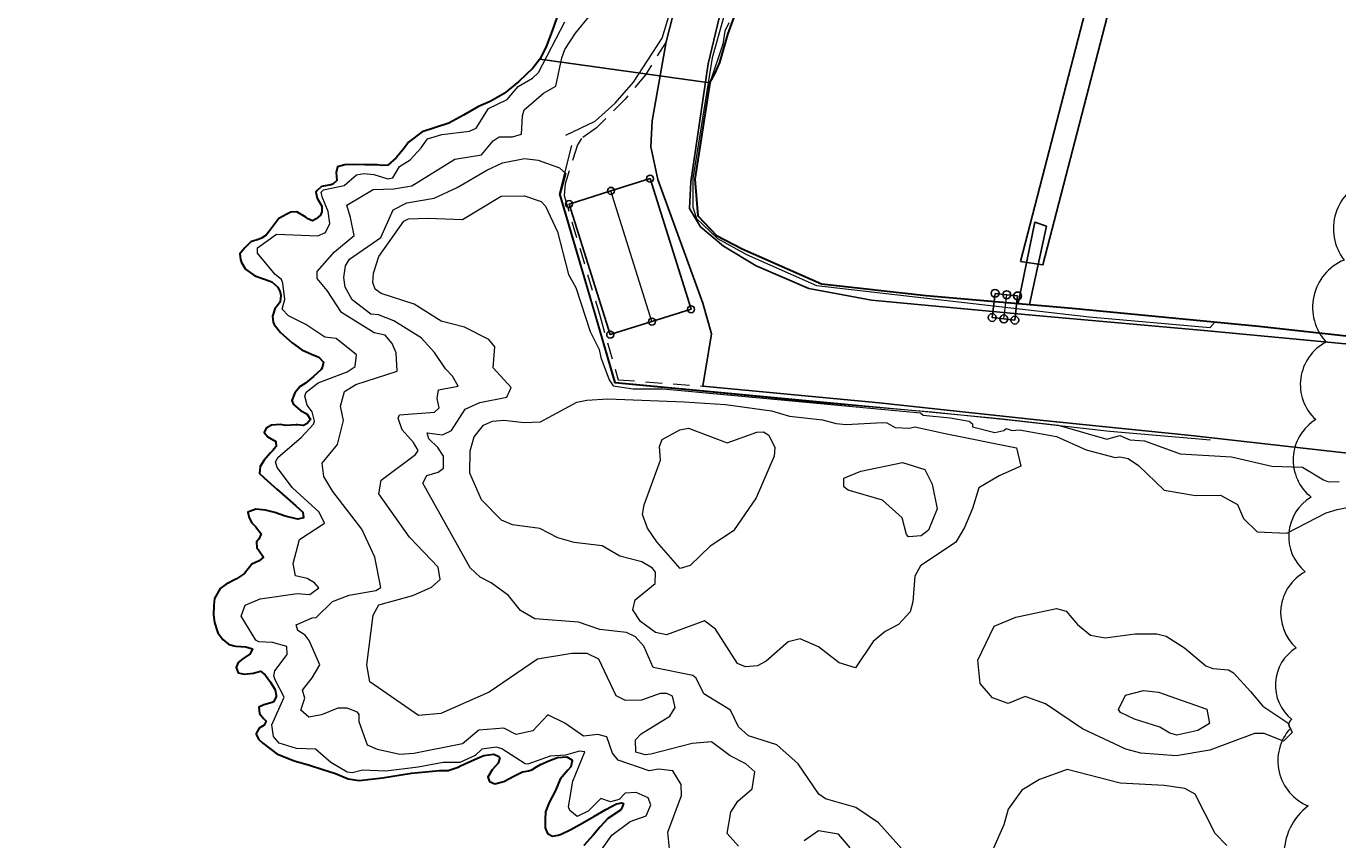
# Model space of a CAD drawing. Header units: metres. Extents: x 0 to 385757, y 0 to 6885278.
# Tile 49 of 108: x 308484 to 308603, y 6884335 to 6884409. Entities that reach past the tile are written whole.
import ezdxf

# ---------------------------------------------------------------- set-up
doc = ezdxf.new("R2010")
doc.units = ezdxf.units.M
doc.linetypes.add('STVEGKANT', pattern=[2.5, 1.5, -1])
for name, color, linetype, lineweight in [('_Hjelpelinjer', 7, 'Continuous', 0), ('K--DI---03001--Kystkontur-VANN', 8, 'Continuous', 30), ('K--DI---03005--KystkonturTekniskeAnlegg-VANN', 8, 'Continuous', 30), ('K--DI---06002--MurLoddrett-STMUR', 8, 'STREK MED BDS208', 9), ('K--DI---07007--AnnetVegarealAvgrensning-STVEGKANT', 252, 'STVEGKANT', 20), ('K--DI---07018--Vegdekkekant-VKANT', 250, 'Continuous', 25), ('K--DI---Høydekurve-KURVE', 8, 'Continuous', 9), ('K--DI---Høydekurve-TKURVE', 7, 'Continuous', 20), ('K--DI---Mønelinje-HUSDIV', 8, 'Continuous', 9)]:
    doc.layers.add(name, color=color, linetype=linetype, lineweight=lineweight)
doc.layers.add('_Tiltak', color=1, linetype='Continuous', lineweight=0, true_color=0xff0000)
for name, color, linetype in [('K--DI---', 7, 'Continuous'), ('K--DI---05014--Takkant-HUS_PRIKK', 8, 'Continuous'), ('K--DI---09111--KantUtsnitt', 9, 'Continuous'), ('K--DI---Flateavgrensning', 9, 'Continuous'), ('K--DI---FlytebryggeLandgang', 9, 'Continuous'), ('K--DI---VegAnnenAvgrensning', 9, 'Continuous')]:
    doc.layers.add(name, color=color, linetype=linetype)
doc.layers.add('K--DI---HUS_PRIKK', color=7, linetype='Continuous', true_color=0x000000)
doc.styles.get("Standard").update_dxf_attribs({"font": 'isocpeur.ttf'})
doc.linetypes.add('STREK MED BDS208', pattern='A,3.5,[208,BDS.shx,S=128,R=0,X=0,Y=0]', length=3.5)
doc.dimstyles.new('Civil Tools', dxfattribs={"dimtxt": 2.5, "dimasz": 3, "dimexe": 0, "dimexo": 0, "dimgap": 2, "dimtad": 1, "dimdec": 0, "dimzin": 0, "dimdsep": 46, "dimtxsty": 'Standard', "dimblk1": 'OBLIQUE', "dimblk2": 'OBLIQUE', "dimsah": 1, "dimtsz": 1.5, "dimcen": 4, "dimadec": 0, "dimazin": 0, "dimtfac": 1, "dimtdec": 4, "dimtix": 1, "dimtmove": 0, "dimatfit": 3, "dimfxl": 1, "dimtolj": 1, "dimtzin": 0, "dimarcsym": 0})

# ---------------------------------------------------------------- blocks, each defined once
blk = doc.blocks.new('BDS199')
at = {"layer": 'K--DI---'}
blk.add_circle((0, 0), 5, dxfattribs=at)
blk = doc.blocks.new('*D137')
at = {"layer": '_Hjelpelinjer', "color": 0, "linetype": 'Continuous', "lineweight": -2, "transparency": 16777216}
for p, q in [((308693.23, 6884473.63), (308693.23, 6884475.46)), ((308693.56, 6884473.03), (308693.23, 6884473.63)), ((308693.56, 6884472.4), (308693.56, 6884473.03))]:
    blk.add_line(p, q, dxfattribs=at)
at = {"layer": 'Defpoints', "color": 0, "linetype": 'Continuous', "transparency": 16777216}
for p in [(308693.23, 6884474.23), (308693.56, 6884472.4), (0, 0)]:
    blk.add_point(p, dxfattribs=at)
at = {"layer": '_Hjelpelinjer', "color": 0, "linetype": 'Continuous', "transparency": 16777216, "insert": (308692.9, 6884474.94), "char_height": 0.25, "attachment_point": 5, "rotation": 90}
blk.add_mtext('\\A1;308694', dxfattribs=at)
blk = doc.blocks.new('_Oblique')
at = {"color": 0, "linetype": 'ByBlock', "lineweight": -2}
blk.add_line((-0.5, -0.5), (0.5, 0.5), dxfattribs=at)
blk = doc.blocks.new('*D139')
at = {"layer": '_Hjelpelinjer', "color": 0, "linetype": 'Continuous', "lineweight": -2, "transparency": 16777216}
for p, q in [((308692.53, 6884448.54), (308693.13, 6884449.54)), ((308693.13, 6884449.54), (308695.18, 6884449.54)), ((308690.48, 6884448.54), (308692.53, 6884448.54))]:
    blk.add_line(p, q, dxfattribs=at)
at = {"layer": 'Defpoints', "color": 0, "linetype": 'Continuous', "transparency": 16777216}
for p in [(308693.73, 6884449.54), (308690.48, 6884448.54), (0, 0)]:
    blk.add_point(p, dxfattribs=at)
at = {"layer": '_Hjelpelinjer', "color": 0, "linetype": 'Continuous', "transparency": 16777216, "insert": (308694.55, 6884449.86), "char_height": 0.25, "attachment_point": 5}
blk.add_mtext('\\A1;6884449', dxfattribs=at)
blk = doc.blocks.new('*D141')
at = {"layer": '_Hjelpelinjer', "color": 0, "linetype": 'Continuous', "lineweight": -2, "transparency": 16777216}
for p, q in [((308672.53, 6884476.78), (308672.53, 6884478.58)), ((308672.25, 6884476.48), (308672.53, 6884476.78)), ((308672.25, 6884475.88), (308672.25, 6884476.48))]:
    blk.add_line(p, q, dxfattribs=at)
at = {"layer": 'Defpoints', "color": 0, "linetype": 'Continuous', "transparency": 16777216}
for p in [(308672.53, 6884477.38), (308672.25, 6884475.88), (0, 0)]:
    blk.add_point(p, dxfattribs=at)
at = {"layer": '_Hjelpelinjer', "color": 0, "linetype": 'Continuous', "transparency": 16777216, "insert": (308672.2, 6884478.08), "char_height": 0.25, "attachment_point": 5, "rotation": 90}
blk.add_mtext('\\A1;308672', dxfattribs=at)

msp = doc.modelspace()

# ---------------------------------------------------------------- linework, layer by layer
at = {"layer": '_Tiltak', "linetype": 'Continuous'}
for points in [[(308606.266, 6884395.1142, 0.52056705), (308603.9575, 6884387.7833, 0.52056705)], [(308603.9575, 6884387.7833, 0.52056705), (308602.328, 6884380.3165, 0.52056705), (308602.328, 6884380.3165, 0.52056705), (308601.3776, 6884373.2571, 0.52056705), (308601.3776, 6884373.2571, 0.52056705), (308600.9702, 6884366.1976, 0.52056705), (308600.9702, 6884366.1976, 0.52056705), (308600.427, 6884359.4096, 0.52056705), (308600.427, 6884359.4096, 0.52056705), (308599.6123, 6884352.4859, 0.52056705), (308599.6123, 6884352.4859, 0.52056705), (308599.2049, 6884345.9694, 0.52056705), (308599.2049, 6884345.9694, 0.52056705), (308599.0691, 6884345.1549, 0.52056705), (308600.6986, 6884338.0954, 0.52056705), (308600.6986, 6884338.0954, 0.52056705), (308600.9702, 6884329.1353, 0.52056705)]]:
    msp.add_lwpolyline(points, format="xyb", dxfattribs=at)
at = {"layer": 'K--DI---03001--Kystkontur-VANN', "elevation": 0.61, "flags": 128}
msp.add_lwpolyline([(308530.77, 6884406.05), (308530.13, 6884405.26), (308528.86, 6884404.03), (308527.53, 6884402.95), (308526.25, 6884402.2), (308525.2, 6884401.77), (308523.82, 6884400.98), (308522.51, 6884400.24), (308520.07, 6884399.45), (308518.84, 6884398.52), (308518.44, 6884397.96), (308517.72, 6884397.09), (308516.94, 6884396.41), (308516.42, 6884396.38), (308515.97, 6884396.44), (308514.84, 6884396.46), (308513.86, 6884396.49), (308513.02, 6884396.45), (308512.37, 6884396.25), (308512.26, 6884395.75), (308512.3, 6884395.03), (308511.93, 6884394.69), (308511.77, 6884394.63), (308510.9, 6884394.47), (308510.51, 6884394.12), (308510.41, 6884393.95), (308510.53, 6884393.42), (308510.93, 6884392.69), (308510.94, 6884392.16), (308510.81, 6884391.86), (308510.43, 6884391.52), (308510.08, 6884391.35), (308509.62, 6884391.57), (308509.49, 6884391.69), (308508.66, 6884392.17), (308508.13, 6884392.13), (308507.77, 6884391.96), (308507.03, 6884391.57), (308506.39, 6884390.7), (308505.88, 6884390.04), (308505.45, 6884389.78), (308505.25, 6884389.69), (308504.47, 6884389.44), (308504.11, 6884389.08), (308503.92, 6884388.87), (308503.49, 6884388.34), (308503.54, 6884387.84), (308503.63, 6884387.57), (308503.99, 6884386.94), (308504.84, 6884386.35), (308505.72, 6884386.03), (308506.38, 6884385.79), (308506.93, 6884385.32), (308507.15, 6884384.85), (308507.21, 6884384.54), (308507.15, 6884384.02), (308507.1, 6884383.89), (308506.78, 6884383.48), (308506.67, 6884383.35), (308506.51, 6884382.86), (308506.46, 6884382.66), (308506.5, 6884382.12), (308506.6, 6884381.9), (308507.18, 6884381.19), (308508.23, 6884380.26), (308509.13, 6884379.62), (308510.01, 6884379.22), (308510.67, 6884378.94), (308511.08, 6884378.5), (308510.97, 6884377.98), (308510.87, 6884377.83), (308510.18, 6884377.19), (308509.46, 6884376.57), (308508.98, 6884376.26), (308508.48, 6884375.71), (308508.2, 6884375.01), (308508.37, 6884374.62), (308508.76, 6884374.3), (308509.01, 6884374.1), (308509.58, 6884373.79), (308509.92, 6884373.28), (308509.61, 6884372.89), (308509.27, 6884372.71), (308508.73, 6884372.78), (308508.6, 6884372.78), (308507.67, 6884372.73), (308507.17, 6884372.82), (308506.37, 6884372.75), (308505.88, 6884372.48), (308505.7, 6884372.08), (308506.02, 6884371.7), (308506.18, 6884371.59), (308506.77, 6884371.27), (308506.8, 6884370.82), (308506.46, 6884370.42), (308506.28, 6884370.23), (308505.7, 6884369.57), (308505.32, 6884368.99), (308505.26, 6884368.35), (308505.65, 6884367.99), (308506.04, 6884367.64), (308506.84, 6884366.94), (308507.81, 6884366.07), (308508.57, 6884365.41), (308509.2, 6884364.83), (308509.27, 6884364.33), (308508.77, 6884364.2), (308508.61, 6884364.24), (308507.6, 6884364.46), (308506.67, 6884364.8), (308505.83, 6884365.03), (308504.95, 6884365.11), (308504.22, 6884364.84), (308504.32, 6884364.32), (308504.58, 6884363.85), (308504.91, 6884363.54), (308505.41, 6884362.85), (308505.22, 6884362.39), (308505, 6884362.13), (308505.04, 6884361.59), (308505.17, 6884361.41), (308505.63, 6884360.74), (308505.25, 6884360.41), (308504.57, 6884360.1), (308503.89, 6884359.26), (308503.17, 6884358.77), (308502.24, 6884358.29), (308501.68, 6884357.9), (308501.16, 6884356.98), (308501.1, 6884356.38), (308501.09, 6884355.48), (308501.18, 6884354.79), (308501.49, 6884353.86), (308501.93, 6884353.25), (308502.44, 6884352.82), (308502.92, 6884352.66), (308503.12, 6884352.64), (308504.03, 6884352.59), (308504.62, 6884352.4), (308504.42, 6884351.93), (308503.76, 6884351.48), (308503.34, 6884351.15), (308503.16, 6884350.7), (308503.33, 6884350.2), (308503.86, 6884350.09), (308504.72, 6884350.18), (308505.37, 6884350.36), (308505.79, 6884350.02), (308506.27, 6884349.37), (308506.71, 6884348.67), (308506.79, 6884348.17), (308506.8, 6884348.02), (308506.53, 6884347.56), (308506.42, 6884347.5), (308505.67, 6884347.31), (308505.21, 6884347.1), (308505.26, 6884346.51), (308505.64, 6884346.06), (308505.89, 6884345.82), (308505.69, 6884345.46), (308505.23, 6884345.16), (308504.98, 6884344.69), (308504.97, 6884344.6), (308505.21, 6884344.14), (308505.57, 6884343.82), (308506.84, 6884342.83), (308508.41, 6884342.2), (308509.73, 6884341.85), (308511.04, 6884341.41), (308512.19, 6884341.06), (308513.33, 6884340.56), (308514.34, 6884340.42), (308516.47, 6884340.65), (308519.1, 6884341.08), (308521.65, 6884341.32), (308522.45, 6884341.31), (308523.43, 6884341.64), (308523.56, 6884341.73), (308524.82, 6884342.32), (308525.68, 6884342.7), (308526.6, 6884342.82), (308527.06, 6884342.6), (308527.13, 6884342.48), (308526.99, 6884341.99), (308526.44, 6884341.38), (308526.05, 6884340.72), (308526.19, 6884340.31), (308526.67, 6884340.11), (308527.51, 6884340.33), (308528.47, 6884340.84), (308529.21, 6884341.19), (308529.74, 6884341.3), (308530.04, 6884341.37), (308530.49, 6884341.66), (308530.83, 6884341.86), (308531.6, 6884342.21), (308532.39, 6884342.51), (308533.24, 6884342.57), (308533.68, 6884342.3), (308533.73, 6884342.2), (308533.6, 6884341.66), (308533.34, 6884341.34), (308532.64, 6884340.52), (308532.19, 6884339.51), (308531.63, 6884338.42), (308531.29, 6884337.55), (308531.27, 6884336.85), (308531.25, 6884336.1), (308531.47, 6884335.59), (308531.94, 6884335.33), (308532.44, 6884335.44), (308532.71, 6884335.54), (308533.61, 6884335.96), (308534.69, 6884336.55), (308535.69, 6884337.13), (308536.79, 6884337.76), (308537.74, 6884338.28), (308538.25, 6884338.38), (308538.38, 6884338.32), (308538.22, 6884337.83), (308538.11, 6884337.7), (308536.98, 6884336.95), (308536.28, 6884336.19), (308535.63, 6884335.43), (308534.78, 6884334.5)], dxfattribs=at)
at = {"layer": 'K--DI---03005--KystkonturTekniskeAnlegg-VANN', "elevation": 0.61, "flags": 128}
for points in [[(308546.25, 6884403.91), (308546.72, 6884404.78), (308547.15, 6884405.75), (308547.88, 6884408.32), (308548.82, 6884410.88)], [(308532.5, 6884410.36), (308531.89, 6884408.63), (308531.31, 6884407.12), (308530.77, 6884406.05)], [(308546.25, 6884403.91), (308544.89, 6884395.15), (308545.14, 6884391.8), (308546.86, 6884390.01), (308549.19, 6884388.8), (308556.41, 6884385.61), (308565.94, 6884384.55), (308579.23, 6884383.41), (308596.2, 6884381.76), (308607.44, 6884380.53)]]:
    msp.add_lwpolyline(points, dxfattribs=at)
at = {"layer": 'K--DI---05014--Takkant-HUS_PRIKK'}
for points in [[(308537.25, 6884394.08, 6.5), (308540.81, 6884395.19, 4.92)], [(308540.81, 6884395.19, 4.92), (308544.54, 6884383.3, 5.11), (308540.98, 6884382.18, 6.7)], [(308540.98, 6884382.18, 6.7), (308537.18, 6884380.99, 4.57), (308533.44, 6884392.88, 4.61), (308537.25, 6884394.08, 6.5)], [(308572.2, 6884384.75, 3.4), (308571.94, 6884382.55, 3.4), (308573, 6884382.42, 4.58), (308574, 6884382.31, 3.4), (308574.25, 6884384.51, 3.4), (308573.26, 6884384.62, 4.58), (308572.2, 6884384.75, 3.4)]]:
    msp.add_polyline3d(points, dxfattribs=at)
at = {"layer": 'K--DI---06002--MurLoddrett-STMUR'}
for points in [[(308533.15, 6884399.14, 3.08), (308535.8, 6884400.42, 3.05), (308537.62, 6884402.05, 3.05), (308539.29, 6884403.97, 3.01), (308541.9, 6884407.98, 2.92), (308542.89, 6884411.17, 2.91), (308545.68, 6884422.23, 2.87), (308548.79, 6884435.73, 2.76), (308552.76, 6884450.75, 2.64), (308554.6, 6884457.42, 2.6), (308555.03, 6884460.2, 2.6), (308554.54, 6884462.37, 2.6), (308553.54, 6884464.92, 2.59), (308551.53, 6884467.8, 2.56), (308550.67, 6884469.62, 2.52), (308550.56, 6884470.59, 2.52), (308550.92, 6884471.42, 2.52), (308551.38, 6884471.74, 2.52), (308554.15, 6884472.61, 2.51)], [(308572.11, 6884384.02, 1.79), (308565.94, 6884384.55, 1.77), (308556.41, 6884385.61, 1.78), (308549.19, 6884388.8, 1.88), (308546.86, 6884390.01, 1.88), (308545.14, 6884391.8, 1.88), (308544.89, 6884395.15, 1.88), (308546.25, 6884403.91, 1.88)], [(308591.8, 6884371.39, 2.44), (308582.63, 6884372.19, 2.88), (308573.49, 6884373.21, 3.48), (308566.45, 6884373.95, 3.86), (308555.93, 6884374.83, 4.21), (308545.6, 6884375.82, 4.15), (308537.61, 6884376.57, 4.08), (308535.81, 6884382.77, 3.52), (308532.58, 6884393.77, 3.31), (308533.68, 6884398.2, 2.61)], [(308612.82, 6884379.93, 2.15), (308607.44, 6884380.53, 2.11), (308596.2, 6884381.76, 2.07), (308579.23, 6884383.41, 1.81), (308574.17, 6884383.84, 1.79)]]:
    msp.add_polyline3d(points, dxfattribs=at)
at = {"layer": 'K--DI---07007--AnnetVegarealAvgrensning-STVEGKANT'}
msp.add_polyline3d([(308542.26, 6884407.64, 2.08), (308540.4, 6884404.65, 2.08), (308538.54, 6884402.43, 2.09), (308535.93, 6884399.81, 2.11), (308534.56, 6884398.85, 2.11), (308534.21, 6884398.27, 2.11), (308533.09, 6884394.73, 2.15), (308532.99, 6884393.66, 2.15), (308536.26, 6884382.64, 2.29), (308537.91, 6884376.89, 2.22), (308545.61, 6884376.31, 2.26)], dxfattribs=at)
at = {"layer": 'K--DI---07018--Vegdekkekant-VKANT'}
for points in [[(308542.26, 6884407.64, 2.08), (308547.42, 6884427.8, 1.86), (308555.32, 6884459.37, 1.74)], [(308632.78, 6884379.4, 3.51), (308631.24, 6884378.03, 3.51), (308629.55, 6884377.01, 3.47), (308626.93, 6884376.17, 3.4), (308622.31, 6884376.1, 3.18), (308616.71, 6884376.81, 2.49), (308614.07, 6884377.63, 2.36), (308610.06, 6884379.04, 2.26), (308604.09, 6884380.16, 2.13), (308591.57, 6884381.34, 2.14), (308575.25, 6884382.8, 2.04), (308560.97, 6884384.13, 2), (308555.27, 6884385.2, 1.96), (308550.45, 6884387.26, 1.92), (308547.49, 6884389.04, 1.88), (308545.41, 6884390.79, 1.86), (308544.41, 6884392.46, 1.86), (308544.51, 6884394.89, 1.86), (308546.1, 6884405.63, 1.84), (308549.13, 6884418.36, 1.72), (308554.22, 6884438.84, 1.57), (308559.62, 6884458.74, 1.82)], [(308626.7, 6884364.18, 3.99), (308625.55, 6884366.53, 3.54), (308624.25, 6884367.52, 3.54), (308622.4, 6884367.91, 3.52), (308613.38, 6884369.21, 2.35), (308602.67, 6884370.39, 1.99), (308590.04, 6884371.82, 1.93), (308576.01, 6884373.23, 2), (308561.65, 6884374.77, 2.29), (308545.61, 6884376.31, 2.26)]]:
    msp.add_polyline3d(points, dxfattribs=at)
at = {"layer": 'K--DI---09111--KantUtsnitt', "linetype": 'Continuous', "elevation": 0.61}
for points in [[(308546.25, 6884403.91), (308546.72, 6884404.78), (308547.15, 6884405.75), (308547.88, 6884408.32), (308548.82, 6884410.88)], [(308532.5, 6884410.36), (308531.89, 6884408.63), (308531.31, 6884407.12), (308530.77, 6884406.05)], [(308530.77, 6884406.05), (308530.13, 6884405.26), (308528.86, 6884404.03), (308527.53, 6884402.95), (308526.25, 6884402.2), (308525.2, 6884401.77), (308523.82, 6884400.98), (308522.51, 6884400.24), (308520.07, 6884399.45), (308518.84, 6884398.52), (308518.44, 6884397.96), (308517.72, 6884397.09), (308516.94, 6884396.41), (308516.42, 6884396.38), (308515.97, 6884396.44), (308514.84, 6884396.46), (308513.86, 6884396.49), (308513.02, 6884396.45), (308512.37, 6884396.25), (308512.26, 6884395.75), (308512.3, 6884395.03), (308511.93, 6884394.69), (308511.77, 6884394.63), (308510.9, 6884394.47), (308510.51, 6884394.12), (308510.41, 6884393.95), (308510.53, 6884393.42), (308510.93, 6884392.69), (308510.94, 6884392.16), (308510.81, 6884391.86), (308510.43, 6884391.52), (308510.08, 6884391.35), (308509.62, 6884391.57), (308509.49, 6884391.69), (308508.66, 6884392.17), (308508.13, 6884392.13), (308507.77, 6884391.96), (308507.03, 6884391.57), (308506.39, 6884390.7), (308505.88, 6884390.04), (308505.45, 6884389.78), (308505.25, 6884389.69), (308504.47, 6884389.44), (308504.11, 6884389.08), (308503.92, 6884388.87), (308503.49, 6884388.34), (308503.54, 6884387.84), (308503.63, 6884387.57), (308503.99, 6884386.94), (308504.84, 6884386.35), (308505.72, 6884386.03), (308506.38, 6884385.79), (308506.93, 6884385.32), (308507.15, 6884384.85), (308507.21, 6884384.54), (308507.15, 6884384.02), (308507.1, 6884383.89), (308506.78, 6884383.48), (308506.67, 6884383.35), (308506.51, 6884382.86), (308506.46, 6884382.66), (308506.5, 6884382.12), (308506.6, 6884381.9), (308507.18, 6884381.19), (308508.23, 6884380.26), (308509.13, 6884379.62), (308510.01, 6884379.22), (308510.67, 6884378.94), (308511.08, 6884378.5), (308510.97, 6884377.98), (308510.87, 6884377.83), (308510.18, 6884377.19), (308509.46, 6884376.57), (308508.98, 6884376.26), (308508.48, 6884375.71), (308508.2, 6884375.01), (308508.37, 6884374.62), (308508.76, 6884374.3), (308509.01, 6884374.1), (308509.58, 6884373.79), (308509.92, 6884373.28), (308509.61, 6884372.89), (308509.27, 6884372.71), (308508.73, 6884372.78), (308508.6, 6884372.78), (308507.67, 6884372.73), (308507.17, 6884372.82), (308506.37, 6884372.75), (308505.88, 6884372.48), (308505.7, 6884372.08), (308506.02, 6884371.7), (308506.18, 6884371.59), (308506.77, 6884371.27), (308506.8, 6884370.82), (308506.46, 6884370.42), (308506.28, 6884370.23), (308505.7, 6884369.57), (308505.32, 6884368.99), (308505.26, 6884368.35), (308505.65, 6884367.99), (308506.04, 6884367.64), (308506.84, 6884366.94), (308507.81, 6884366.07), (308508.57, 6884365.41), (308509.2, 6884364.83), (308509.27, 6884364.33), (308508.77, 6884364.2), (308508.61, 6884364.24), (308507.6, 6884364.46), (308506.67, 6884364.8), (308505.83, 6884365.03), (308504.95, 6884365.11), (308504.22, 6884364.84), (308504.32, 6884364.32), (308504.58, 6884363.85), (308504.91, 6884363.54), (308505.41, 6884362.85), (308505.22, 6884362.39), (308505, 6884362.13), (308505.04, 6884361.59), (308505.17, 6884361.41), (308505.63, 6884360.74), (308505.25, 6884360.41), (308504.57, 6884360.1), (308503.89, 6884359.26), (308503.17, 6884358.77), (308502.24, 6884358.29), (308501.68, 6884357.9), (308501.16, 6884356.98), (308501.1, 6884356.38), (308501.09, 6884355.48), (308501.18, 6884354.79), (308501.49, 6884353.86), (308501.93, 6884353.25), (308502.44, 6884352.82), (308502.92, 6884352.66), (308503.12, 6884352.64), (308504.03, 6884352.59), (308504.62, 6884352.4), (308504.42, 6884351.93), (308503.76, 6884351.48), (308503.34, 6884351.15), (308503.16, 6884350.7), (308503.33, 6884350.2), (308503.86, 6884350.09), (308504.72, 6884350.18), (308505.37, 6884350.36), (308505.79, 6884350.02), (308506.27, 6884349.37), (308506.71, 6884348.67), (308506.79, 6884348.17), (308506.8, 6884348.02), (308506.53, 6884347.56), (308506.42, 6884347.5), (308505.67, 6884347.31), (308505.21, 6884347.1), (308505.26, 6884346.51), (308505.64, 6884346.06), (308505.89, 6884345.82), (308505.69, 6884345.46), (308505.23, 6884345.16), (308504.98, 6884344.69), (308504.97, 6884344.6), (308505.21, 6884344.14), (308505.57, 6884343.82), (308506.84, 6884342.83), (308508.41, 6884342.2), (308509.73, 6884341.85), (308511.04, 6884341.41), (308512.19, 6884341.06), (308513.33, 6884340.56), (308514.34, 6884340.42), (308516.47, 6884340.65), (308519.1, 6884341.08), (308521.65, 6884341.32), (308522.45, 6884341.31), (308523.43, 6884341.64), (308523.56, 6884341.73), (308524.82, 6884342.32), (308525.68, 6884342.7), (308526.6, 6884342.82), (308527.06, 6884342.6), (308527.13, 6884342.48), (308526.99, 6884341.99), (308526.44, 6884341.38), (308526.05, 6884340.72), (308526.19, 6884340.31), (308526.67, 6884340.11), (308527.51, 6884340.33), (308528.47, 6884340.84), (308529.21, 6884341.19), (308529.74, 6884341.3), (308530.04, 6884341.37), (308530.49, 6884341.66), (308530.83, 6884341.86), (308531.6, 6884342.21), (308532.39, 6884342.51), (308533.24, 6884342.57), (308533.68, 6884342.3), (308533.73, 6884342.2), (308533.6, 6884341.66), (308533.34, 6884341.34), (308532.64, 6884340.52), (308532.19, 6884339.51), (308531.63, 6884338.42), (308531.29, 6884337.55), (308531.27, 6884336.85), (308531.25, 6884336.1), (308531.47, 6884335.59), (308531.94, 6884335.33), (308532.44, 6884335.44), (308532.71, 6884335.54), (308533.61, 6884335.96), (308534.69, 6884336.55), (308535.69, 6884337.13), (308536.79, 6884337.76), (308537.74, 6884338.28), (308538.25, 6884338.38), (308538.38, 6884338.32), (308538.22, 6884337.83), (308538.11, 6884337.7), (308536.98, 6884336.95), (308536.28, 6884336.19), (308535.63, 6884335.43), (308534.78, 6884334.5)], [(308546.25, 6884403.91), (308544.89, 6884395.15), (308545.14, 6884391.8), (308546.86, 6884390.01), (308549.19, 6884388.8), (308556.41, 6884385.61), (308565.94, 6884384.55), (308579.23, 6884383.41), (308596.2, 6884381.76), (308607.44, 6884380.53)]]:
    msp.add_lwpolyline(points, dxfattribs=at)
at = {"layer": 'K--DI---09111--KantUtsnitt', "linetype": 'Continuous'}
for points in [[(308542.26, 6884407.64, 2.08), (308547.42, 6884427.8, 1.86), (308555.32, 6884459.37, 1.74)], [(308632.78, 6884379.4, 3.51), (308631.24, 6884378.03, 3.51), (308629.55, 6884377.01, 3.47), (308626.93, 6884376.17, 3.4), (308622.31, 6884376.1, 3.18), (308616.71, 6884376.81, 2.49), (308614.07, 6884377.63, 2.36), (308610.06, 6884379.04, 2.26), (308604.09, 6884380.16, 2.13), (308591.57, 6884381.34, 2.14), (308575.25, 6884382.8, 2.04), (308560.97, 6884384.13, 2), (308555.27, 6884385.2, 1.96), (308550.45, 6884387.26, 1.92), (308547.49, 6884389.04, 1.88), (308545.41, 6884390.79, 1.86), (308544.41, 6884392.46, 1.86), (308544.51, 6884394.89, 1.86), (308546.1, 6884405.63, 1.84), (308549.13, 6884418.36, 1.72), (308554.22, 6884438.84, 1.57), (308559.62, 6884458.74, 1.82)], [(308542.26, 6884407.64, 2.08), (308541.01, 6884400.44, 2.19), (308540.89, 6884398.08, 2.22), (308541.52, 6884395.1, 2.21), (308545.62, 6884383.87, 2.34), (308546.39, 6884381.06, 2.34), (308545.61, 6884376.31, 2.26)], [(308626.7, 6884364.18, 3.99), (308625.55, 6884366.53, 3.54), (308624.25, 6884367.52, 3.54), (308622.4, 6884367.91, 3.52), (308613.38, 6884369.21, 2.35), (308602.67, 6884370.39, 1.99), (308590.04, 6884371.82, 1.93), (308576.01, 6884373.23, 2), (308561.65, 6884374.77, 2.29), (308545.61, 6884376.31, 2.26)]]:
    msp.add_polyline3d(points, dxfattribs=at)
at = {"layer": 'K--DI---Flateavgrensning', "linetype": 'Continuous', "elevation": 0.61}
for points in [[(308546.25, 6884403.91), (308546.72, 6884404.78), (308547.15, 6884405.75), (308547.88, 6884408.32), (308548.82, 6884410.88)], [(308532.5, 6884410.36), (308531.89, 6884408.63), (308531.31, 6884407.12), (308530.77, 6884406.05), (308546.25, 6884403.91)]]:
    msp.add_lwpolyline(points, dxfattribs=at)
at = {"layer": 'K--DI---Flateavgrensning', "linetype": 'Continuous'}
msp.add_polyline3d([(308574.52, 6884387.65, 0.97), (308576.56, 6884387.35, 1.03), (308591.56, 6884445.25, 1.09), (308589.57, 6884445.77, 1.09), (308574.52, 6884387.65, 0.97)], dxfattribs=at)
at = {"layer": 'K--DI---FlytebryggeLandgang', "linetype": 'Continuous'}
msp.add_polyline3d([(308574.3, 6884383.83, 1.79), (308575.82, 6884391.23, 1.05), (308576.88, 6884390.85, 1.18), (308575.33, 6884383.74, 1.79), (308574.3, 6884383.83, 1.79)], dxfattribs=at)
at = {"layer": 'K--DI---Høydekurve-KURVE', "flags": 128}
for points, elevation in [([(308535.8, 6884333.28), (308537.34, 6884335.44), (308538.99, 6884336.68), (308540.46, 6884337.2), (308540.88, 6884338.19), (308540.63, 6884338.83), (308539.55, 6884339.32), (308538.53, 6884339.27), (308538, 6884338.69), (308537.21, 6884338.47), (308536.32, 6884338.76), (308535.18, 6884337.63), (308534.17, 6884337.13), (308533.51, 6884337.67), (308533.38, 6884338.01), (308533.79, 6884340.34), (308534.86, 6884343.02), (308534.4, 6884343.07), (308533.1, 6884342.72), (308531.72, 6884342.61), (308529.7, 6884341.9), (308529.43, 6884341.94), (308527.32, 6884343.29), (308526.84, 6884343.44), (308525.5, 6884343.26), (308524.9, 6884342.69), (308523.51, 6884342.05), (308521.97, 6884342.04), (308519.71, 6884341.63), (308516.78, 6884341.26), (308514.63, 6884341.36), (308513.71, 6884341.1), (308513.25, 6884341.16), (308511.76, 6884342.04), (308510.36, 6884343.26), (308508.63, 6884343.31), (308507.07, 6884343.81), (308506.54, 6884344.43), (308506.39, 6884345.49), (308507.5, 6884347.98), (308506.69, 6884349.58), (308506.57, 6884349.94), (308506.68, 6884350.38), (308507.79, 6884351.88), (308507.76, 6884352.6), (308506.45, 6884352.98), (308505.22, 6884353.04), (308504.95, 6884353.18), (308503.59, 6884355.37), (308503.96, 6884356.38), (308505.33, 6884356.93), (308508.7, 6884357.43), (308509.84, 6884357.35), (308510.66, 6884357.95), (308510.26, 6884358.41), (308509.6, 6884358.79), (308508.56, 6884359.05), (308508.33, 6884360.15), (308508.92, 6884362.35), (308511.19, 6884363.82), (308510.69, 6884364.83), (308508.27, 6884367.04), (308506.87, 6884368.91), (308506.72, 6884369.41), (308506.98, 6884369.83), (308509.05, 6884371.64), (308510.18, 6884372.85), (308510.28, 6884373.12), (308510.05, 6884373.96), (308509.62, 6884374.57), (308509.39, 6884375.38), (308509.53, 6884375.75), (308510.6, 6884376.59), (308513.25, 6884377.6), (308513.96, 6884378.09), (308514.09, 6884379.15), (308512.25, 6884380.64), (308511.21, 6884380.76), (308509.49, 6884381.91), (308507.92, 6884382.69), (308507.32, 6884383.31), (308507.57, 6884384.19), (308507.38, 6884385.68), (308507.27, 6884386), (308506.69, 6884386.48), (308505.08, 6884388.41), (308505.09, 6884388.88), (308506.82, 6884390.14), (308510.57, 6884389.98), (308511.27, 6884390.29), (308511.67, 6884391.12), (308511.51, 6884392.21), (308510.97, 6884393.53), (308510.88, 6884393.97), (308511.09, 6884394.16), (308512.96, 6884394.56), (308514.09, 6884395.53), (308514.75, 6884395.67), (308515.68, 6884395.58), (308516.95, 6884395.16), (308517.39, 6884395.25), (308518, 6884396.29), (308518.97, 6884396.9), (308519.99, 6884398), (308520.56, 6884398.8), (308521.87, 6884399.22), (308524.39, 6884399.51), (308525, 6884399.77), (308526.11, 6884401.56), (308527.82, 6884402.38), (308528.8, 6884403.59), (308530.12, 6884404.35), (308530.66, 6884404.84), (308533.04, 6884409.46)], 1), ([(308542.57, 6884334.2), (308542.43, 6884335.7), (308543.67, 6884339.06), (308543.63, 6884340.05), (308542.89, 6884341.28), (308541.58, 6884341.44), (308540.72, 6884341.28), (308537.9, 6884342.25), (308537.39, 6884342.9), (308536.86, 6884344.39), (308536.05, 6884344.59), (308534.75, 6884344.45), (308533.05, 6884345.63), (308531.51, 6884346.38), (308530.13, 6884344.93), (308528.61, 6884344.61), (308527.5, 6884345.17), (308525.24, 6884344.99), (308523.73, 6884343.75), (308519.3, 6884342.88), (308518.04, 6884342.78), (308516.01, 6884343.22), (308515.09, 6884343.63), (308514.35, 6884345.76), (308514.35, 6884346.43), (308514.18, 6884346.63), (308513.26, 6884347), (308512.41, 6884347), (308510.9, 6884346.4), (308509.75, 6884346.16), (308509.04, 6884346.8), (308509.4, 6884347.89), (308509.18, 6884348.62), (308510.06, 6884349.74), (308510.75, 6884350.94), (308509.78, 6884353.16), (308509.43, 6884353.63), (308508.75, 6884354.06), (308508.62, 6884354.59), (308510.05, 6884355.23), (308510.43, 6884355.24), (308511.9, 6884356.71), (308513.44, 6884357.27), (308515.85, 6884357.7), (308516.31, 6884357.98), (308515.77, 6884360.73), (308514.59, 6884363.28), (308511.95, 6884366.7), (308511.11, 6884368.07), (308510.98, 6884369.29), (308512.38, 6884371), (308512.9, 6884373.18), (308512.65, 6884374.49), (308513, 6884375.83), (308514.03, 6884376.44), (308517.8, 6884377.67), (308517.71, 6884379.33), (308517.35, 6884380.2), (308516.69, 6884380.95), (308515.69, 6884381.16), (308512.73, 6884383.02), (308511.44, 6884385), (308510.52, 6884386.1), (308510.52, 6884386.74), (308512.09, 6884388.54), (308513.87, 6884390), (308513.56, 6884391.64), (308513.22, 6884392.79), (308515.6, 6884394.19), (308517.5, 6884394.26), (308519.13, 6884394.54), (308523.04, 6884396.96), (308525.47, 6884397.35), (308526.53, 6884398.63), (308527.08, 6884398.99), (308528.29, 6884398.99), (308529.11, 6884399.25), (308529.19, 6884400.91), (308529.35, 6884401.44), (308531.1, 6884402.96), (308532.22, 6884403.6), (308532.79, 6884406.19), (308533.05, 6884406.94), (308534.01, 6884408.42), (308535.4, 6884410.1)], 2), ([(308547.6, 6884410.29), (308546.47, 6884406.18), (308544.7, 6884395.2), (308544.7, 6884392.58), (308545.02, 6884391.56), (308546.94, 6884389.73), (308549.58, 6884388.28), (308555.96, 6884385.45), (308580.75, 6884382.61), (308591.77, 6884381.63), (308592.22, 6884382.15)], 2), ([(308547.97, 6884409.38), (308547.61, 6884408.61), (308547.42, 6884407.44), (308546.25, 6884403.91)], 1), ([(308548.86, 6884334.43), (308547.82, 6884335.6), (308548.17, 6884337.53), (308548.81, 6884338.54), (308550.11, 6884339.65), (308550.33, 6884341.21), (308549.52, 6884341.92), (308548.1, 6884342.67), (308546.41, 6884343.93), (308544.65, 6884343.77), (308540.88, 6884342.82), (308540.36, 6884342.74), (308539.5, 6884343), (308539.49, 6884344.1), (308540.01, 6884344.66), (308542.6, 6884346.26), (308543.09, 6884347.06), (308542.84, 6884348.09), (308542.34, 6884348.33), (308541.74, 6884348.32), (308540.03, 6884347.73), (308538.57, 6884347.69), (308537.71, 6884348.13), (308536.15, 6884351.45), (308535.09, 6884351.98), (308533.69, 6884351.98), (308530.56, 6884351.45), (308526.16, 6884348.45), (308521.78, 6884346.52), (308519.73, 6884346.34), (308515.3, 6884349.4), (308515.05, 6884350.93), (308515.62, 6884355.46), (308516.12, 6884356.4), (308519.23, 6884357.25), (308520.92, 6884358), (308521.71, 6884358.7), (308521.53, 6884359.82), (308518.92, 6884362.55), (308516.14, 6884366.51), (308516.35, 6884367.74), (308519.45, 6884370.07), (308519.71, 6884370.44), (308519.27, 6884371.17), (308518.26, 6884372.33), (308517.89, 6884373.38), (308518.02, 6884373.69), (308521.19, 6884373.93), (308521.61, 6884374.33), (308521.43, 6884375.19), (308521.56, 6884375.97), (308523.36, 6884376.3), (308522.82, 6884377.21), (308522.18, 6884377.88), (308521.19, 6884379.37), (308519.98, 6884380.69), (308517.48, 6884382.25), (308516.1, 6884382.78), (308515.39, 6884382.85), (308513.7, 6884384.17), (308513.08, 6884385.31), (308512.94, 6884386.19), (308513.1, 6884387.24), (308513.46, 6884387.87), (308516.32, 6884389.83), (308517.43, 6884392.36), (308518.69, 6884392.98), (308521.17, 6884393.42), (308523.25, 6884394.38), (308525.95, 6884395.97), (308527.39, 6884396.62), (308529.39, 6884397.01), (308530.63, 6884396.88), (308532.58, 6884396.16), (308533.14, 6884395.66), (308532.63, 6884393.76), (308537.64, 6884376.66), (308548.24, 6884375.66), (308572.6, 6884373.36), (308577.95, 6884372.74), (308582.38, 6884371.47), (308583.55, 6884371.8), (308584.45, 6884371.42), (308585.8, 6884371.33), (308589.03, 6884370.13), (308593.73, 6884369.88), (308597.4, 6884369.03), (308600.17, 6884368.93), (308602.09, 6884367.77), (308602.54, 6884367.6), (308603.51, 6884367.61)], 3), ([(308564.22, 6884333.61), (308561.6, 6884336.55), (308559.54, 6884337.95), (308556.78, 6884338.74), (308556.17, 6884339.17), (308554.27, 6884341.94), (308552.35, 6884343.65), (308549.78, 6884344.49), (308548.87, 6884345.31), (308548.12, 6884346.8), (308545.69, 6884348.3), (308545.01, 6884349.72), (308544.7, 6884349.96), (308541.1, 6884350.7), (308540.24, 6884352.64), (308539.48, 6884353.49), (308538.65, 6884353.89), (308536.23, 6884354.16), (308534.29, 6884354.83), (308530.31, 6884355.13), (308529.02, 6884355.88), (308527.92, 6884357.24), (308526.36, 6884358.41), (308525.34, 6884358.92), (308524.44, 6884359.78), (308520.12, 6884367.48), (308520.5, 6884368.16), (308521.54, 6884368.48), (308522.02, 6884368.84), (308522.02, 6884369.93), (308521.5, 6884370.71), (308520.69, 6884371.52), (308520.53, 6884372.04), (308521.91, 6884371.87), (308522.74, 6884372.28), (308523.97, 6884374.2), (308525.33, 6884374.82), (308527.77, 6884375.31), (308528.17, 6884376.18), (308526.53, 6884377.98), (308526.69, 6884379.89), (308526.14, 6884380.54), (308523.92, 6884381.68), (308521.79, 6884382.22), (308519.33, 6884383.78), (308516.34, 6884384.73), (308515.79, 6884385.12), (308515.59, 6884385.74), (308515.63, 6884386.6), (308516.13, 6884388.09), (308518.4, 6884391.31), (308518.83, 6884391.52), (308520.59, 6884391.6), (308523.74, 6884391.46), (308527.25, 6884393.58), (308529.37, 6884393.62), (308530.89, 6884393.11), (308531.29, 6884392.69), (308532.39, 6884390.35), (308533.4, 6884386.47), (308534.06, 6884385.29), (308535.36, 6884381.29), (308536.19, 6884379.63), (308536.32, 6884378.9), (308537.1, 6884376.87), (308537.44, 6884376.34), (308539.26, 6884376.06), (308542.01, 6884376.07), (308565.42, 6884373.86)], 4), ([(308565.42, 6884373.86), (308565.66, 6884373.65), (308568.11, 6884373.43), (308569.85, 6884373.12), (308570.14, 6884372.86), (308570.15, 6884372.61), (308572.18, 6884372.07), (308573.01, 6884372.26), (308573.21, 6884372.44), (308573.76, 6884372.26), (308574.41, 6884372.33), (308577.78, 6884371.72), (308580.49, 6884370.52), (308583.12, 6884369.8), (308583.54, 6884369.87), (308584.3, 6884369.71), (308585.26, 6884369.09), (308587.6, 6884366.84), (308590.45, 6884366.34), (308592.71, 6884366.38), (308594.25, 6884365.54), (308594.8, 6884364.25), (308596.05, 6884363.03), (308598.74, 6884362.93), (308602.34, 6884364.77), (308603.32, 6884365.07), (308605.02, 6884365.4)], 4), ([(308551.61, 6884371.85), (308552.16, 6884370.73), (308552.11, 6884369.93), (308550.47, 6884366.15), (308548.4, 6884363.14), (308546.28, 6884361.73), (308544.45, 6884359.98), (308543.55, 6884359.71), (308541.42, 6884362.14), (308540.56, 6884363.39), (308540.12, 6884364.63), (308540.26, 6884365.5), (308541.77, 6884369.56), (308541.67, 6884370.81), (308541.92, 6884371.44), (308543.51, 6884372.34), (308544.3, 6884372.47), (308547.83, 6884371.15), (308550.51, 6884372.12), (308551.12, 6884372.13), (308551.61, 6884371.85)], 6), ([(308566.92, 6884365.15), (308566.15, 6884363.19), (308565.48, 6884362.67), (308564.32, 6884362.6), (308564.13, 6884362.79), (308563.74, 6884364.33), (308561.97, 6884365.92), (308558.82, 6884366.83), (308558.43, 6884367.14), (308558.44, 6884367.94), (308560, 6884368.58), (308563.79, 6884369.34), (308565.81, 6884368.71), (308566.47, 6884367.38), (308566.92, 6884365.15)], 6), ([(308583.43, 6884346.88), (308584.08, 6884348.18), (308585.72, 6884348.61), (308587.06, 6884348.45), (308591.48, 6884346.9), (308591.71, 6884345.61), (308590.65, 6884344.96), (308588.74, 6884344.54), (308588.09, 6884344.71), (308587.2, 6884345.27), (308584.88, 6884345.98), (308583.63, 6884346.59), (308583.43, 6884346.88)], 6), ([(308593.3, 6884334.5), (308592.22, 6884335.6), (308590.41, 6884339.18), (308589.46, 6884339.69), (308587.58, 6884339.97), (308583.58, 6884340.18), (308578.76, 6884341.41), (308576.24, 6884340.5), (308574.65, 6884339.52), (308573.4, 6884337.8), (308573.01, 6884336.37), (308572.06, 6884334.24)], 4), ([(308559.01, 6884334.29), (308557.94, 6884335.52), (308556.13, 6884335.83), (308554.82, 6884334.93)], 3)]:
    msp.add_lwpolyline(points, dxfattribs=dict(at, elevation=elevation))
at = {"layer": 'K--DI---Høydekurve-TKURVE', "elevation": 5, "flags": 128}
for points in [[(308567.66, 6884371.99), (308574.14, 6884370.69), (308574.55, 6884369.01), (308572.56, 6884368.13), (308570.71, 6884367.04), (308570.16, 6884365.17), (308569.43, 6884363.43), (308568.62, 6884362.09), (308565.42, 6884359.96), (308564.89, 6884359), (308564.71, 6884356.67), (308564.48, 6884355.77), (308563.42, 6884354.62), (308562.2, 6884353.97), (308561.12, 6884353.06), (308559.5, 6884350.68), (308558.03, 6884351.12), (308556.14, 6884352.59), (308554.48, 6884353.29), (308553.39, 6884353.03), (308551.38, 6884351.27), (308550.59, 6884350.85), (308549.49, 6884350.76), (308548.77, 6884351.05), (308546.77, 6884354.17), (308545.75, 6884354.94), (308542.29, 6884353.67), (308541.31, 6884353.88), (308539.95, 6884354.88), (308539.24, 6884355.93), (308539.45, 6884356.85), (308541.27, 6884358.33), (308541.31, 6884359.38), (308541.04, 6884359.74), (308540.05, 6884360.32), (308538.06, 6884360.84), (308536.44, 6884361.78), (308533.9, 6884362.08), (308532.42, 6884362.49), (308530.77, 6884363.34), (308528.3, 6884363.69), (308527.28, 6884364.12), (308525.46, 6884365.95), (308524.41, 6884368.38), (308524.43, 6884370.43), (308524.81, 6884371.68), (308525.66, 6884372.76), (308526.46, 6884373.12), (308527.5, 6884373.21), (308529.36, 6884372.99), (308530.83, 6884373.05), (308534.16, 6884374.85), (308535.04, 6884375.02), (308536.96, 6884375.14), (308543.92, 6884374.87), (308547.68, 6884374.63), (308551.86, 6884374.06), (308553.49, 6884373.57), (308556.51, 6884373.23), (308557.75, 6884372.91), (308558.66, 6884372.81), (308561.95, 6884372.98), (308562.35, 6884372.96), (308563.12, 6884372.55), (308564.43, 6884372.47), (308564.91, 6884372.61), (308567.66, 6884371.99)], [(308595.43, 6884348.5), (308596.57, 6884347.19), (308598.85, 6884345.67), (308599.23, 6884344.77), (308598.44, 6884344), (308596.7, 6884344.68), (308595.82, 6884344.68), (308591.74, 6884343.16), (308588.67, 6884342.67), (308585.48, 6884342.89), (308584.11, 6884343.26), (308580.16, 6884345.12), (308576.79, 6884347.38), (308574.95, 6884348.06), (308573.4, 6884347.43), (308571.97, 6884347.92), (308570.84, 6884349.23), (308570.64, 6884351.37), (308572.11, 6884354.47), (308574.08, 6884355.29), (308577.8, 6884356.07), (308578.66, 6884355.81), (308579.71, 6884354.6), (308580.88, 6884353.64), (308582.21, 6884353.39), (308584.95, 6884353.77), (308586.92, 6884353.77), (308587.76, 6884353.54), (308589.45, 6884352.49), (308591.38, 6884350.86), (308592.03, 6884350.61), (308593.43, 6884350.47), (308593.91, 6884350.22), (308595.43, 6884348.5)]]:
    msp.add_lwpolyline(points, dxfattribs=at)
at = {"layer": 'K--DI---Mønelinje-HUSDIV', "elevation": 4.58, "flags": 128}
msp.add_lwpolyline([(308573, 6884382.42), (308573.26, 6884384.62)], dxfattribs=at)
at = {"layer": 'K--DI---Mønelinje-HUSDIV'}
msp.add_polyline3d([(308540.98, 6884382.18, 6.7), (308537.25, 6884394.08, 6.5)], dxfattribs=at)
at = {"layer": 'K--DI---VegAnnenAvgrensning', "linetype": 'Continuous'}
msp.add_polyline3d([(308542.26, 6884407.64, 2.08), (308541.01, 6884400.44, 2.19), (308540.89, 6884398.08, 2.22), (308541.52, 6884395.1, 2.21), (308545.62, 6884383.87, 2.34), (308546.39, 6884381.06, 2.34), (308545.61, 6884376.31, 2.26)], dxfattribs=at)

# ---------------------------------------------------------------- block references
at = {"layer": 'K--DI---HUS_PRIKK', "linetype": 'Continuous'}
for p, xscale, yscale, rotation in [((308540.81, 6884395.19, 4.92), 0.06382248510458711, 0.06382248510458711, 287.4171105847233), ((308540.81, 6884395.19, 4.92), 0.06388068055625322, 0.06388068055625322, 17.31736121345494), ((308537.25, 6884394.08, 6.5), 0.06378457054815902, 0.06378457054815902, 17.48237518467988), ((308537.25, 6884394.08, 6.5), 0.06388068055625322, 0.06388068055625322, 17.31736121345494), ((308533.44, 6884392.88, 4.61), 0.06378457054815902, 0.06378457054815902, 17.48237518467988), ((308572.2, 6884384.75, 3.4), 0.07204261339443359, 0.07204261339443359, 263.2599439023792), ((308572.2, 6884384.75, 3.4), 0.07204261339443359, 0.07204261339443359, 263.2599439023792), ((308573.26, 6884384.62, 4.58), 0.07179441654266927, 0.07179441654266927, 173.0080746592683), ((308574.25, 6884384.51, 3.4), 0.07244308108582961, 0.07244308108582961, 173.6598082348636), ((308544.54, 6884383.3, 5.11), 0.06379527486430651, 0.06379527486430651, 197.4639268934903), ((308540.98, 6884382.18, 6.7), 0.06379527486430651, 0.06379527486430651, 197.4639268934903), ((308540.98, 6884382.18, 6.7), 0.06383922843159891, 0.06383922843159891, 197.3883591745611), ((308571.94, 6884382.55, 3.4), 0.07179441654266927, 0.07179441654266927, 353.0080746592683), ((308573, 6884382.42, 4.58), 0.07250679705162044, 0.07250679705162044, 353.7227015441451), ((308574, 6884382.31, 3.4), 0.07229906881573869, 0.07229906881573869, 83.51692630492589), ((308537.18, 6884380.99, 4.57), 0.06379699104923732, 0.06379699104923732, 107.4609707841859)]:
    msp.add_blockref('BDS199', p, dxfattribs=dict(at, xscale=xscale, yscale=yscale, rotation=rotation))

# ---------------------------------------------------------------- dimensions: what is measured, and where the dimension line sits
at = {"layer": '_Hjelpelinjer', "linetype": 'Continuous'}
for feature_location, offset, dtype, picture, middle in [((308672.2466, 6884475.8752), (0.2804, 1.5012), 1, '*D141', (308672.2019, 6884478.0765)), ((308693.5633, 6884472.4034), (-0.336, 1.827), 1, '*D137', (308692.9023, 6884474.943)), ((308690.4832, 6884448.5382), (3.242, 0.997), 0, '*D139', (308694.5501, 6884449.8602))]:
    dim = msp.add_ordinate_dim(feature_location=feature_location, offset=offset, dtype=dtype, origin=(0, 0), dimstyle='Civil Tools', override={"dimscale": 0.1}, dxfattribs=at)
    dim.commit()
    dim.dimension.update_dxf_attribs({"geometry": picture, "text_midpoint": middle})

doc.saveas('drawing.dxf')
